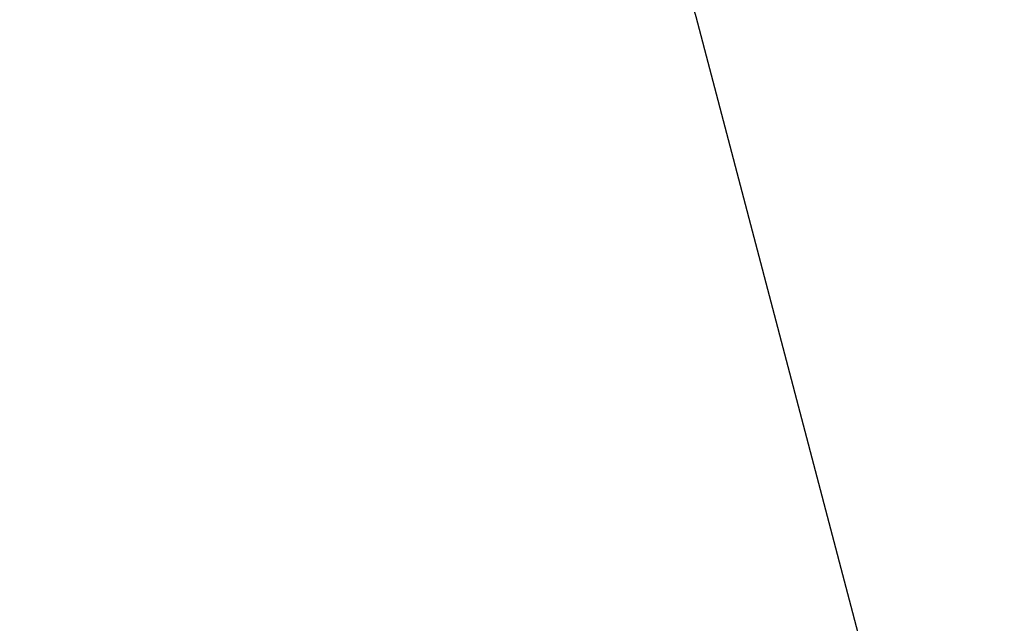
# Paper-space layout '_Isométrica' of a CAD drawing. Header units: millimetres. Extents: x -968 to -258, y -965 to -50.
# Tile 77 of 147: x -561.79 to -559.65, y -522.88 to -521.56. Entities that reach past the tile are written whole.
import ezdxf

# ---------------------------------------------------------------- set-up
doc = ezdxf.new("R2010")
doc.units = ezdxf.units.MM

psp = doc.layouts.new('_Isométrica')

# ---------------------------------------------------------------- linework, layer by layer
at = {"color": 7, "linetype": 'Continuous', "lineweight": 25, "flags": 128}
psp.add_lwpolyline([(-556.0495, -561.2156), (-555.7229, -556.6841), (-555.6436, -551.9956), (-555.812, -547.1673), (-556.2275, -542.2167), (-556.8885, -537.162), (-557.7927, -532.0214), (-558.9367, -526.8139), (-560.3163, -521.5584), (-561.9266, -516.2741), (-563.7617, -510.9803)], dxfattribs=at)
at = {"color": 7, "linetype": 'Continuous', "lineweight": 25}
psp.add_open_spline([(-756.4382, -521.6093), (-755.9086, -522.9761), (-754.3773, -526.9285), (-751.6948, -533.4486), (-748.3323, -541.1491), (-744.7822, -548.8027), (-741.0528, -556.3992), (-737.1484, -563.9285), (-733.0745, -571.3805), (-728.8365, -578.7452), (-724.4402, -586.0126), (-719.8915, -593.173), (-715.1965, -600.2166), (-710.3613, -607.1339), (-705.3925, -613.9156), (-700.2964, -620.5525), (-695.0798, -627.0355), (-689.7495, -633.3559), (-684.3123, -639.5049), (-678.7754, -645.474), (-673.1458, -651.2552), (-667.4307, -656.8402), (-661.6374, -662.2213), (-655.7733, -667.391), (-649.8458, -672.3417), (-643.8624, -677.0664), (-637.8308, -681.5581), (-631.7585, -685.8102), (-625.6534, -689.8162), (-619.5231, -693.5698), (-613.3756, -697.065), (-607.219, -700.296), (-601.0615, -703.2573), (-594.9117, -705.9435), (-588.7783, -708.3497), (-582.6703, -710.4712), (-576.5967, -712.304), (-570.5669, -713.8442), (-564.5906, -715.0888), (-558.6776, -716.0353), (-552.8379, -716.6819), (-547.0814, -717.0278), (-541.4182, -717.0727), (-535.8577, -716.8175), (-530.4095, -716.2637), (-525.0818, -715.4143), (-519.884, -714.2701), (-514.8194, -712.8423), (-509.9094, -711.107), (-506.2675, -709.6393), (-504.3132, -708.6607), (-503.8954, -708.4515)], degree=3, knots=[0, 0, 0, 0, 0.011091, 0.032071, 0.053048, 0.074021, 0.094991, 0.115959, 0.136926, 0.157892, 0.178858, 0.199825, 0.220794, 0.241765, 0.262739, 0.283717, 0.3047, 0.325688, 0.346683, 0.367685, 0.388695, 0.409714, 0.430741, 0.451778, 0.472825, 0.493882, 0.51495, 0.536027, 0.557114, 0.57821, 0.599314, 0.620422, 0.641534, 0.662643, 0.683746, 0.704837, 0.725908, 0.746953, 0.767962, 0.788925, 0.809834, 0.830678, 0.851449, 0.872138, 0.892741, 0.913255, 0.933682, 0.954026, 0.974296, 0.994504, 1, 1, 1, 1], dxfattribs=at)

doc.saveas('drawing.dxf')
